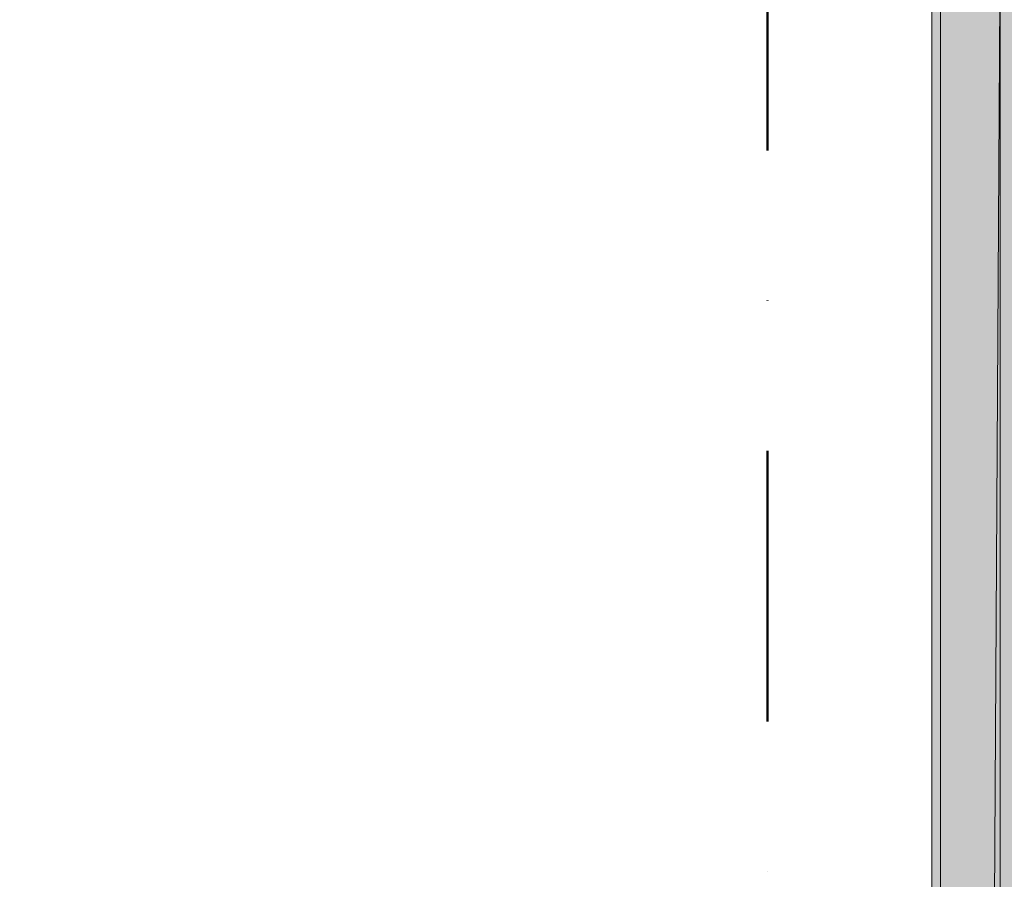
# Model space of a CAD drawing. Header units: millimetres. Extents: x -40968 to 13979, y -19284 to 4746.
# Tile 20 of 256: x -24189 to -23033, y -833 to 176. Entities that reach past the tile are written whole.
import ezdxf

# ---------------------------------------------------------------- set-up
doc = ezdxf.new("R2010")
doc.units = ezdxf.units.MM
doc.header["$MEASUREMENT"] = 0
doc.linetypes.add('Punto & Rayas', pattern=[670.277762, 317.5, -176.388889, 0, -176.388874])
for name, color, linetype, lineweight, true_color in [('01_2D_Ambit_Pluma_Nº__242', 7, 'Continuous', 50, 0xfb0013), ('12_FAÇ_Façana_Pluma_Nº__102', 7, 'Continuous', 5, 0xcccccc), ('12_FAÇ_Façana_Pluma_Nº__176', 7, 'Continuous', 15, 0x93a0c6), ('Nuevo_14_PAV_Soft Light Grey 0554_Pluma_Nº__245', 7, 'Continuous', 13, 0xe8e8e8)]:
    doc.layers.add(name, color=color, linetype=linetype, lineweight=lineweight, true_color=true_color)
doc.layers.add('12_FAÇ_Façana', color=7, linetype='Continuous')
doc.layers.add('Nuevo_14_PAV_Soft Light Grey 0554', color=7, linetype='Continuous')
doc.layers.add('12_FAÇ_Façana_Pluma_Nº__7', color=7, linetype='Continuous', lineweight=5)

# ---------------------------------------------------------------- blocks, each defined once
blk = doc.blocks.new('Forjado_1_1', base_point=(-23046.8, -1194.1))
at = {"layer": 'Nuevo_14_PAV_Soft Light Grey 0554_Pluma_Nº__245', "linetype": 'Continuous', "lineweight": 0, "true_color": 0xe8e8e8}
h = blk.add_hatch(color=254, dxfattribs=at)
h.paths.add_polyline_path([(-23046.8, -1194.1), (-1631.1, -1193.6), (-1631.1, -6939), (-1556.1, -6939), (-1556.1, -7504), (-1616.3, -7504), (-1616, -11936), (-1564.9, -11936), (-1564.9, -12492), (-2024.1, -12492), (-2024.1, -12339), (-6997.4, -12339), (-6997.4, -12392), (-3637.7, -12392), (-3638.9, -13690.7), (-3644.9, -17131), (428.2, -17131), (428.9, -16789), (778.9, -16789), (778.3, -17143), (2622.9, -17145.8), (2623, -17079.8), (3389.9, -17081), (3389.6, -17277), (5489.8, -17280.2), (5489.8, -17141.5), (5763.9, -17141.5), (5763.9, -16739), (6378.9, -16739), (6378.9, -12489), (5778.9, -12489), (5779.7, -11938.9), (6782.1, -11938.8), (6782.1, -9207.4), (6082.1, -9207.4), (6016.1, -7505), (6016.1, -9073.4), (2073.4, -9073.4), (2073.4, -5267.3), (5998.9, -5267.3), (5998.9, -1709), (5884.9, -968), (7332.1, -968), (7332.1, 1999.6), (-28277.4, 1999.6), (-23028.4, 1969)])
h.paths.add_polyline_path([(492.9, -5267.3), (1951.4, -5267.3), (1951.4, -9073.4), (492.9, -9073.4)], flags=0)
at = {"layer": 'Nuevo_14_PAV_Soft Light Grey 0554_Pluma_Nº__245', "color": 254, "linetype": 'Continuous', "lineweight": 13, "true_color": 0xe8e8e8, "flags": 128}
blk.add_lwpolyline([(-1631.1, -1193.6), (-23046.8, -1194.1), (-23028.4, 1969), (-28277.4, 1999.6), (7332.1, 1999.6)], dxfattribs=at)
blk = doc.blocks.new('Muro_60_1', base_point=(-23028.4, -1194))
at = {"layer": '12_FAÇ_Façana_Pluma_Nº__102', "linetype": 'Continuous', "lineweight": 0, "true_color": 0xe5e5e5}
blk.add_hatch(color=254, dxfattribs=at).paths.add_polyline_path([(-23108.4, 2009.6), (-23108.4, -1194), (-23038.4, -1194), (-23038.4, 2009.6)])
at = {"layer": '12_FAÇ_Façana_Pluma_Nº__176', "linetype": 'Continuous', "lineweight": 0, "true_color": 0x495063}
for points in [[(-23036.6, 2099.6), (-23038.4, 2097.3), (-23038.4, -1154), (-23028.4, -1154), (-23028.4, 2099.6)], [(-23118.4, 1999.6), (-23118.4, -1154), (-23108.4, -1154), (-23108.4, 1999.6)]]:
    blk.add_hatch(color=251, dxfattribs=at).paths.add_polyline_path(points)
at = {"layer": '12_FAÇ_Façana_Pluma_Nº__7', "color": 7, "linetype": 'Continuous', "lineweight": 5}
for p, q in [((-23108.4, 2009.6), (-23108.4, -1154)), ((-23038.4, -1154), (-23038.4, 2009.6))]:
    blk.add_line(p, q, dxfattribs=at)
at = {"layer": '12_FAÇ_Façana_Pluma_Nº__7', "color": 7, "linetype": 'Continuous', "lineweight": 5, "flags": 128}
blk.add_lwpolyline([(-23118.4, 1999.6), (-23118.4, -1154)], dxfattribs=at)

msp = doc.modelspace()

# ---------------------------------------------------------------- linework, layer by layer
at = {"layer": '01_2D_Ambit_Pluma_Nº__242', "color": 1, "linetype": 'Punto & Rayas', "lineweight": 50, "true_color": 0xfb0013, "flags": 128}
msp.add_lwpolyline([(-28500, 1816.8), (-28500, 4745.9), (7879.6, 4745.9), (7879.6, -1396.9), (6474.1, -1396.9), (6474.1, -11392.7), (6916.3, -11392.7), (6916.3, -17756.6), (-3932.3, -17756.6), (-3932.3, -11834.9), (-2447.9, -11834.9), (-2447.9, -2249.6), (-23311.2, -2249.6), (-23311.2, 1816.8)], close=True, dxfattribs=at)

# ---------------------------------------------------------------- block references
at = {"layer": '12_FAÇ_Façana', "color": 7, "lineweight": 20}
msp.add_blockref('Muro_60_1', (-23028.4, -1194), dxfattribs=at)
at = {"layer": 'Nuevo_14_PAV_Soft Light Grey 0554', "color": 254, "linetype": 'Continuous', "lineweight": 13, "true_color": 0xe8e8e8}
msp.add_blockref('Forjado_1_1', (-23046.8, -1194.1), dxfattribs=at)

doc.saveas('drawing.dxf')
